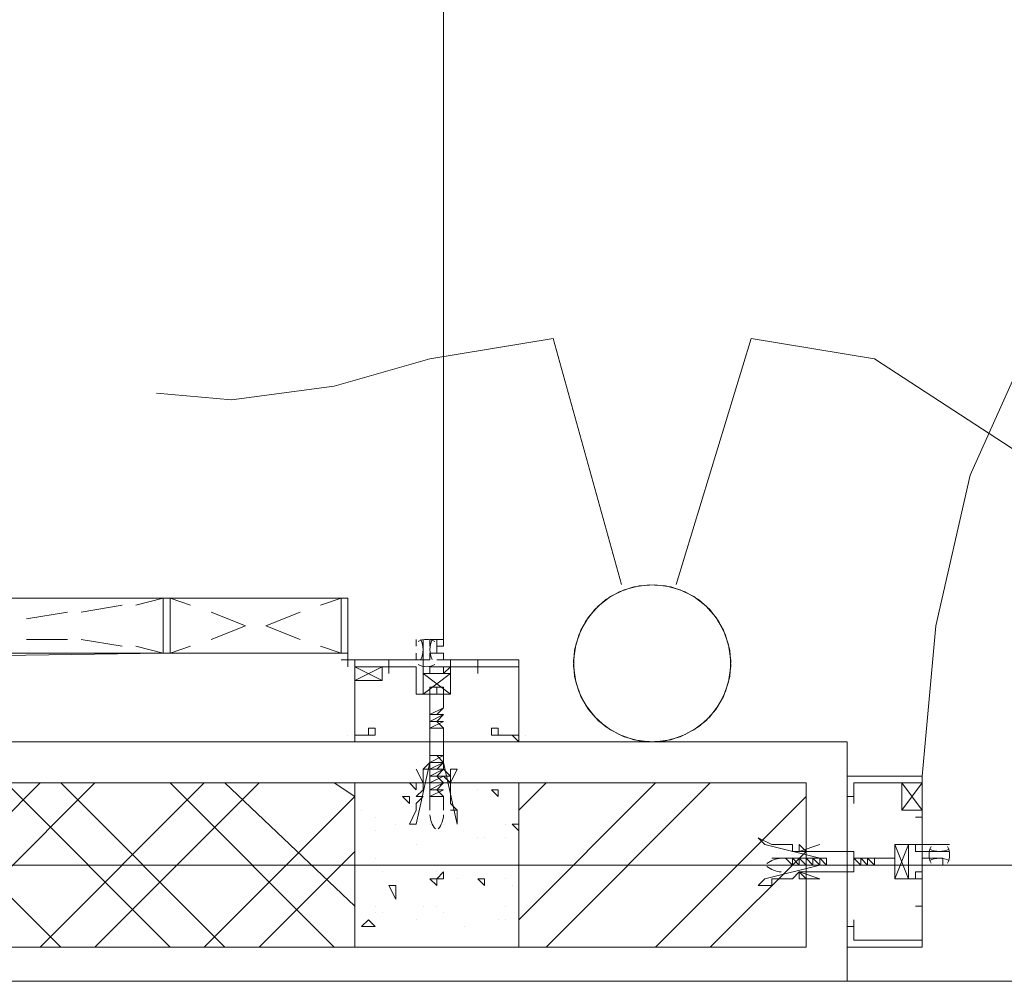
# Model space of a CAD drawing. Header units: millimetres. Extents: x 17 to 403, y 12 to 285.
# Tile 16 of 145: x 82 to 88, y 96 to 102. Entities that reach past the tile are written whole.
import ezdxf

# ---------------------------------------------------------------- set-up
doc = ezdxf.new("R2010")
doc.units = ezdxf.units.MM
doc.layers.add('LINE_000000', color=7, linetype='Continuous')

msp = doc.modelspace()

# ---------------------------------------------------------------- linework, layer by layer
at = {"layer": 'LINE_000000', "lineweight": 0}
for p, q in [((84.7937, 98.171), (84.7937, 103.9707)), ((82.8887, 98.3827), (83.058, 98.425)), ((83.2273, 98.3827), (83.1003, 98.425)), ((84.0317, 98.3827), (84.1587, 98.425)), ((82.2113, 98.298), (82.4653, 98.3403)), ((82.55, 98.3403), (82.804, 98.3827)), ((83.566, 98.2557), (83.3543, 98.3403)), ((83.693, 98.2557), (83.9047, 98.3403)), ((83.3543, 98.171), (83.566, 98.2557)), ((83.9047, 98.171), (83.693, 98.2557)), ((82.4653, 98.171), (82.2113, 98.171)), ((82.804, 98.1287), (82.55, 98.171)), ((84.6243, 98.1287), (84.6243, 98.171)), ((84.709, 98.171), (84.709, 98.171)), ((83.058, 98.0863), (82.8887, 98.1287)), ((83.1003, 98.0863), (83.2273, 98.1287)), ((84.1587, 98.0863), (84.0317, 98.1287)), ((84.201, 98.0863), (84.201, 98.0017)), ((84.6243, 98.044), (84.6243, 98.0863)), ((84.709, 98.044), (84.709, 98.0863)), ((84.1587, 98.044), (84.2433, 98.044)), ((84.201, 98.044), (84.201, 98.044)), ((84.201, 98.044), (84.201, 98.044)), ((84.455, 98.044), (84.455, 97.9593)), ((84.455, 98.044), (84.455, 97.9593)), ((85.0053, 98.044), (85.0053, 97.9593)), ((84.2433, 98.0017), (84.4127, 97.917)), ((84.4127, 98.0017), (84.2433, 97.917)), ((84.4127, 98.0017), (84.4973, 98.0017)), ((84.4127, 98.0017), (84.4973, 98.0017)), ((84.455, 98.0017), (84.455, 98.0017)), ((84.455, 98.0017), (84.455, 98.0017)), ((84.455, 98.0017), (84.455, 98.0017)), ((85.0053, 98.0017), (85.0053, 98.0017)), ((85.0053, 98.0017), (85.0053, 98.0017)), ((85.0053, 98.0017), (85.0053, 98.0017)), ((85.0477, 98.0017), (85.0053, 98.0017)), ((85.0477, 98.0017), (85.0477, 98.0017)), ((84.6667, 97.9593), (84.836, 97.8323)), ((84.6667, 97.8323), (84.836, 97.9593)), ((84.6667, 97.9593), (84.836, 97.8323)), ((84.6667, 97.8323), (84.836, 97.9593)), ((84.709, 97.7053), (84.7937, 97.7477)), ((84.7937, 97.7477), (84.7513, 97.7053)), ((84.709, 97.7053), (84.7937, 97.7053)), ((84.709, 97.663), (84.7937, 97.7053)), ((84.709, 97.663), (84.7937, 97.7053)), ((84.709, 97.7053), (84.709, 97.7053)), ((84.709, 97.663), (84.709, 97.7053)), ((84.709, 97.7053), (84.709, 97.7053)), ((84.709, 97.7053), (84.709, 97.7053)), ((84.709, 97.6207), (84.7937, 97.663)), ((84.709, 97.6207), (84.709, 97.663)), ((84.709, 97.663), (84.7937, 97.663)), ((84.709, 97.663), (84.709, 97.663)), ((84.709, 97.663), (84.709, 97.663)), ((84.709, 97.663), (84.709, 97.663)), ((84.709, 97.663), (84.709, 97.663)), ((84.709, 97.663), (84.709, 97.663)), ((84.7937, 97.7053), (84.7513, 97.663)), ((84.7513, 97.7053), (84.7937, 97.7053)), ((84.7937, 97.7053), (84.7513, 97.7053)), ((84.7513, 97.7053), (84.7937, 97.7053)), ((84.7937, 97.7053), (84.7513, 97.7053)), ((84.7513, 97.7053), (84.7937, 97.7053)), ((84.7513, 97.663), (84.7937, 97.6207)), ((84.7937, 97.663), (84.7513, 97.663)), ((84.7513, 97.663), (84.7937, 97.663)), ((84.7937, 97.663), (84.7513, 97.663)), ((84.7513, 97.663), (84.7937, 97.663)), ((84.709, 97.6207), (84.7937, 97.6207)), ((84.709, 97.6207), (84.7937, 97.6207)), ((84.709, 97.6207), (84.709, 97.6207)), ((84.709, 97.6207), (84.709, 97.6207)), ((84.709, 97.6207), (84.709, 97.6207)), ((84.709, 97.6207), (84.709, 97.6207)), ((84.7937, 97.6207), (84.7513, 97.6207)), ((84.7513, 97.6207), (84.7937, 97.6207)), ((84.7937, 97.6207), (84.7513, 97.6207)), ((84.7937, 97.6207), (84.7513, 97.6207)), ((84.7513, 97.6207), (84.7937, 97.6207)), ((84.7513, 97.6207), (84.7937, 97.6207)), ((87.2913, 97.536), (80.6027, 97.536)), ((84.201, 97.5783), (84.201, 97.5783)), ((84.2433, 97.5783), (84.2433, 97.5783)), ((84.2433, 97.5783), (84.2433, 97.536)), ((84.2857, 97.5783), (84.2857, 97.5783)), ((84.2857, 97.5783), (84.2857, 97.5783)), ((84.7513, 97.536), (84.7513, 97.536)), ((85.217, 97.5783), (85.217, 97.5783)), ((85.217, 97.5783), (85.217, 97.5783)), ((85.2593, 97.5783), (85.217, 97.5783)), ((85.217, 97.536), (85.217, 97.536)), ((85.217, 97.536), (85.217, 97.536)), ((85.2593, 97.536), (85.2593, 97.5783)), ((85.2593, 97.5783), (85.2593, 97.5783)), ((85.2593, 97.536), (85.2593, 97.536)), ((85.3017, 97.5783), (85.3017, 97.5783)), ((87.2913, 96.0543), (87.2913, 97.536)), ((84.709, 97.4513), (84.7513, 97.4513)), ((84.709, 97.409), (84.7937, 97.4513)), ((84.709, 97.409), (84.709, 97.4513)), ((84.709, 97.4513), (84.709, 97.4513)), ((84.709, 97.4513), (84.709, 97.4513)), ((84.7937, 97.4513), (84.7513, 97.4513)), ((84.7513, 97.4513), (84.7937, 97.409)), ((84.7937, 97.4513), (84.7937, 97.4513)), ((84.709, 97.3667), (84.7937, 97.409)), ((84.709, 97.409), (84.7937, 97.409)), ((84.709, 97.409), (84.7937, 97.409)), ((84.709, 97.3667), (84.709, 97.409)), ((84.709, 97.409), (84.709, 97.409)), ((84.709, 97.409), (84.709, 97.409)), ((84.709, 97.409), (84.709, 97.409)), ((84.709, 97.409), (84.709, 97.409)), ((84.709, 97.3667), (84.7937, 97.3667)), ((84.709, 97.3667), (84.709, 97.3667)), ((84.709, 97.3243), (84.7937, 97.3667)), ((84.709, 97.3667), (84.709, 97.3667)), ((84.709, 97.3243), (84.709, 97.3667)), ((84.709, 97.3667), (84.709, 97.3667)), ((84.709, 97.3667), (84.709, 97.3667)), ((84.709, 97.3243), (84.7937, 97.3667)), ((84.7937, 97.409), (84.7513, 97.3667)), ((84.7513, 97.409), (84.7937, 97.409)), ((84.7937, 97.409), (84.7513, 97.409)), ((84.7513, 97.409), (84.7937, 97.409)), ((84.7937, 97.409), (84.7513, 97.409)), ((84.7937, 97.3667), (84.7513, 97.3667)), ((84.7937, 97.3667), (84.7513, 97.3243)), ((84.7513, 97.3667), (84.7937, 97.3667)), ((84.7937, 97.3667), (84.7513, 97.3667)), ((84.7513, 97.3667), (84.7937, 97.3667)), ((84.7513, 97.3667), (84.7937, 97.3667)), ((84.709, 97.3243), (84.709, 97.3243)), ((84.709, 97.282), (84.7937, 97.3243)), ((84.709, 97.282), (84.709, 97.3243)), ((84.709, 97.3243), (84.709, 97.3243)), ((84.709, 97.3243), (84.709, 97.3243)), ((84.709, 97.3243), (84.7937, 97.3243)), ((84.709, 97.3243), (84.709, 97.3243)), ((84.7513, 97.3243), (84.7937, 97.3243)), ((84.7513, 97.3243), (84.7937, 97.282)), ((84.7937, 97.3243), (84.7513, 97.3243)), ((84.7513, 97.3243), (84.7937, 97.3243)), ((84.7937, 97.3243), (84.7513, 97.3243)), ((87.2913, 97.3243), (87.2913, 97.3243)), ((81.28, 96.266), (82.296, 97.282)), ((82.423, 96.266), (81.407, 97.282)), ((81.6187, 96.266), (82.6347, 97.282)), ((83.1003, 96.266), (82.0843, 97.282)), ((82.296, 96.266), (83.312, 97.282)), ((83.439, 96.266), (82.423, 97.282)), ((82.6347, 96.266), (83.6507, 97.282)), ((84.1163, 96.266), (83.1003, 97.282)), ((84.2433, 96.52), (83.439, 97.282)), ((84.2433, 97.1973), (84.1163, 97.282)), ((84.582, 97.282), (84.6243, 97.2397)), ((84.582, 97.282), (84.6243, 97.282)), ((84.6243, 97.282), (84.6243, 97.2397)), ((84.709, 97.282), (84.7937, 97.282)), ((84.709, 97.2397), (84.7937, 97.282)), ((84.709, 97.2397), (84.7937, 97.282)), ((84.709, 97.2397), (84.709, 97.282)), ((84.709, 97.282), (84.709, 97.282)), ((84.709, 97.282), (84.709, 97.282)), ((84.709, 97.282), (84.709, 97.282)), ((84.709, 97.282), (84.709, 97.282)), ((84.709, 97.2397), (84.7937, 97.2397)), ((84.709, 97.2397), (84.709, 97.2397)), ((84.709, 97.1973), (84.7937, 97.2397)), ((84.709, 97.1973), (84.709, 97.2397)), ((84.709, 97.2397), (84.709, 97.2397)), ((84.709, 97.2397), (84.709, 97.2397)), ((84.709, 97.2397), (84.709, 97.2397)), ((84.709, 97.2397), (84.709, 97.2397)), ((84.7937, 97.282), (84.7513, 97.2397)), ((84.7513, 97.282), (84.7937, 97.282)), ((84.7937, 97.282), (84.7513, 97.282)), ((84.7513, 97.282), (84.7937, 97.282)), ((84.7937, 97.282), (84.7513, 97.282)), ((84.7513, 97.282), (84.7513, 97.282)), ((84.7937, 97.2397), (84.7513, 97.2397)), ((84.7937, 97.2397), (84.7513, 97.2397)), ((84.7513, 97.2397), (84.7937, 97.1973)), ((84.7513, 97.2397), (84.7937, 97.2397)), ((84.7513, 97.2397), (84.7937, 97.2397)), ((84.7937, 97.2397), (84.7937, 97.2397)), ((85.0053, 97.2397), (85.0053, 97.2397)), ((85.09, 97.2397), (85.1323, 97.1973)), ((85.09, 97.2397), (85.1323, 97.2397)), ((85.1323, 97.2397), (85.1323, 97.1973)), ((85.2593, 96.4353), (86.106, 97.282)), ((85.2593, 97.1127), (85.4287, 97.282)), ((85.4287, 96.266), (86.4447, 97.282)), ((87.2913, 97.282), (87.2913, 97.282)), ((87.2913, 97.282), (87.2913, 97.282)), ((87.2913, 97.282), (87.2913, 97.282)), ((87.2913, 97.282), (87.2913, 97.282)), ((87.757, 97.282), (87.63, 97.1127)), ((87.757, 97.1127), (87.63, 97.282)), ((83.312, 96.266), (84.2433, 97.1973)), ((84.5397, 97.1973), (84.582, 97.155)), ((84.5397, 97.1973), (84.582, 97.1973)), ((84.582, 97.1973), (84.582, 97.155)), ((84.709, 97.1973), (84.7937, 97.1973)), ((84.709, 97.1973), (84.709, 97.1973)), ((84.709, 97.1973), (84.709, 97.1973)), ((84.709, 97.1973), (84.709, 97.1127)), ((84.7937, 97.1973), (84.7937, 97.1127)), ((85.1323, 97.1973), (85.1323, 97.1973)), ((86.106, 96.266), (87.0373, 97.1973)), ((84.2857, 97.1127), (84.2857, 97.1127)), ((87.757, 97.1127), (87.757, 97.028)), ((87.757, 97.1127), (87.757, 97.028)), ((84.3703, 97.0703), (84.3703, 97.0703)), ((87.757, 97.0703), (87.7147, 97.0703)), ((87.7147, 97.0703), (87.7147, 97.0703)), ((87.7147, 97.0703), (87.7147, 97.0703)), ((87.757, 97.0703), (87.7147, 97.0703)), ((87.757, 97.0703), (87.757, 97.0703)), ((87.757, 97.0703), (87.757, 97.0703)), ((87.757, 97.0703), (87.757, 97.0703)), ((84.4973, 97.028), (84.4973, 97.028)), ((84.709, 97.028), (84.709, 97.028)), ((84.7937, 97.028), (84.7937, 97.028)), ((85.1747, 97.028), (85.1747, 97.028)), ((85.217, 97.028), (85.2593, 96.9857)), ((85.217, 97.028), (85.2593, 97.028)), ((84.3703, 96.9857), (84.3703, 96.9857)), ((84.7513, 96.9857), (84.7513, 96.9857)), ((85.0053, 96.9433), (85.0053, 96.9433)), ((85.0477, 96.9433), (85.0477, 96.9433)), ((85.1747, 96.9433), (85.1747, 96.9433)), ((85.1747, 96.9433), (85.1747, 96.9433)), ((85.1747, 96.9433), (85.1747, 96.9433)), ((84.6243, 96.901), (84.6243, 96.901)), ((87.6723, 96.901), (87.5877, 96.6893)), ((87.5877, 96.901), (87.6723, 96.6893)), ((87.6723, 96.901), (87.5877, 96.6893)), ((87.5877, 96.901), (87.6723, 96.6893)), ((87.757, 96.901), (87.9263, 96.901)), ((83.6507, 96.266), (84.2433, 96.8587)), ((84.3703, 96.8163), (84.3703, 96.8163)), ((86.4447, 96.266), (87.0373, 96.8587)), ((86.9103, 96.8163), (86.8257, 96.8163)), ((86.9103, 96.8163), (86.9527, 96.774)), ((86.9103, 96.8163), (86.9527, 96.8163)), ((86.9527, 96.8163), (86.995, 96.774)), ((86.9527, 96.8163), (86.9527, 96.8163)), ((86.9527, 96.8163), (86.9527, 96.774)), ((86.9527, 96.8163), (86.9527, 96.8163)), ((86.9527, 96.8163), (86.9527, 96.8163)), ((86.9527, 96.8163), (86.9527, 96.8163)), ((86.9527, 96.8163), (86.9527, 96.8163)), ((86.9527, 96.8163), (86.995, 96.774)), ((86.9527, 96.8163), (86.995, 96.8163)), ((86.995, 96.8163), (87.0373, 96.774)), ((86.995, 96.8163), (86.995, 96.774)), ((86.995, 96.8163), (86.995, 96.8163)), ((86.995, 96.8163), (86.995, 96.8163)), ((86.995, 96.8163), (86.995, 96.8163)), ((86.995, 96.8163), (87.0373, 96.8163)), ((86.995, 96.8163), (86.995, 96.8163)), ((87.0373, 96.8163), (87.0373, 96.774)), ((87.0373, 96.8163), (87.0373, 96.8163)), ((87.0373, 96.8163), (87.0373, 96.8163)), ((87.0373, 96.8163), (87.0373, 96.8163)), ((87.0373, 96.8163), (87.0373, 96.8163)), ((87.0373, 96.8163), (87.0797, 96.774)), ((87.0373, 96.8163), (87.0797, 96.774)), ((87.0373, 96.8163), (87.0797, 96.8163)), ((87.0797, 96.8163), (87.122, 96.774)), ((87.0797, 96.8163), (87.0797, 96.774)), ((87.0797, 96.8163), (87.0797, 96.8163)), ((87.0797, 96.8163), (87.0797, 96.8163)), ((87.0797, 96.8163), (87.0797, 96.8163)), ((87.0797, 96.8163), (87.122, 96.8163)), ((87.0797, 96.8163), (87.0797, 96.8163)), ((87.122, 96.8163), (87.122, 96.774)), ((87.122, 96.8163), (87.122, 96.8163)), ((87.122, 96.8163), (87.1643, 96.774)), ((87.122, 96.8163), (87.122, 96.774)), ((87.122, 96.8163), (87.122, 96.8163)), ((87.122, 96.8163), (87.122, 96.8163)), ((87.122, 96.8163), (87.122, 96.8163)), ((87.122, 96.8163), (87.1643, 96.8163)), ((87.1643, 96.8163), (87.1643, 96.8163)), ((87.1643, 96.8163), (87.1643, 96.774)), ((87.1643, 96.8163), (87.1643, 96.8163)), ((87.1643, 96.8163), (87.1643, 96.8163)), ((87.1643, 96.8163), (87.1643, 96.8163)), ((87.1643, 96.8163), (87.1643, 96.8163)), ((87.3337, 96.8163), (87.376, 96.774)), ((87.3337, 96.8163), (87.3337, 96.774)), ((87.3337, 96.8163), (87.3337, 96.8163)), ((87.3337, 96.8163), (87.3337, 96.8163)), ((87.3337, 96.8163), (87.376, 96.8163)), ((87.376, 96.8163), (87.376, 96.774)), ((87.376, 96.8163), (87.376, 96.8163)), ((87.376, 96.8163), (87.376, 96.8163)), ((87.376, 96.8163), (87.4183, 96.774)), ((87.376, 96.8163), (87.4183, 96.774)), ((87.376, 96.8163), (87.376, 96.8163)), ((87.376, 96.8163), (87.376, 96.8163)), ((87.376, 96.8163), (87.376, 96.8163)), ((87.376, 96.8163), (87.4183, 96.8163)), ((87.4183, 96.8163), (87.4607, 96.774)), ((87.4183, 96.8163), (87.4183, 96.774)), ((87.4183, 96.8163), (87.4183, 96.8163)), ((87.4183, 96.8163), (87.4183, 96.8163)), ((87.4183, 96.8163), (87.4183, 96.8163)), ((87.4183, 96.8163), (87.4607, 96.8163)), ((87.4183, 96.8163), (87.4183, 96.8163)), ((87.4607, 96.8163), (87.4607, 96.774)), ((93.6837, 96.774), (76.2, 96.774)), ((84.4127, 96.774), (84.4127, 96.774)), ((86.9527, 96.774), (86.8257, 96.774)), ((86.995, 96.774), (86.9527, 96.774)), ((86.9527, 96.774), (86.9527, 96.774)), ((86.9527, 96.774), (86.9527, 96.774)), ((86.9527, 96.774), (86.9527, 96.774)), ((86.995, 96.774), (86.995, 96.774)), ((86.995, 96.774), (86.995, 96.774)), ((86.995, 96.774), (86.995, 96.774)), ((86.995, 96.774), (86.995, 96.774)), ((86.995, 96.774), (86.995, 96.774)), ((87.0373, 96.774), (86.995, 96.774)), ((87.0373, 96.774), (87.0373, 96.774)), ((87.0373, 96.774), (87.0373, 96.774)), ((87.0373, 96.774), (87.0373, 96.774)), ((87.0797, 96.774), (87.0373, 96.774)), ((87.122, 96.774), (87.0797, 96.774)), ((87.0797, 96.774), (87.0797, 96.774)), ((87.0797, 96.774), (87.0797, 96.774)), ((87.0797, 96.774), (87.0797, 96.774)), ((87.0797, 96.774), (87.0797, 96.774)), ((87.0797, 96.774), (87.0797, 96.774)), ((87.122, 96.774), (87.122, 96.774)), ((87.122, 96.774), (87.122, 96.774)), ((87.122, 96.774), (87.122, 96.774)), ((87.122, 96.774), (87.122, 96.774)), ((87.1643, 96.774), (87.122, 96.774)), ((87.1643, 96.774), (87.1643, 96.774)), ((87.1643, 96.774), (87.1643, 96.774)), ((87.1643, 96.774), (87.1643, 96.774)), ((87.1643, 96.774), (87.1643, 96.774)), ((87.2913, 96.774), (87.2913, 96.774)), ((87.3337, 96.774), (87.3337, 96.774)), ((87.3337, 96.774), (87.3337, 96.774)), ((87.3337, 96.774), (87.3337, 96.774)), ((87.3337, 96.774), (87.3337, 96.774)), ((87.376, 96.774), (87.3337, 96.774)), ((87.376, 96.774), (87.376, 96.774)), ((87.376, 96.774), (87.376, 96.774)), ((87.376, 96.774), (87.376, 96.774)), ((87.376, 96.774), (87.376, 96.774)), ((87.4183, 96.774), (87.376, 96.774)), ((87.4183, 96.774), (87.4183, 96.774)), ((87.4183, 96.774), (87.4183, 96.774)), ((87.4183, 96.774), (87.4183, 96.774)), ((87.4183, 96.774), (87.4183, 96.774)), ((87.4183, 96.774), (87.4183, 96.774)), ((87.4607, 96.774), (87.4183, 96.774)), ((87.4607, 96.774), (87.4607, 96.774)), ((87.4607, 96.774), (87.4607, 96.774)), ((84.4127, 96.7317), (84.4127, 96.7317)), ((84.709, 96.6893), (84.709, 96.6893)), ((84.7513, 96.6893), (84.7937, 96.7317)), ((84.7513, 96.7317), (84.7513, 96.7317)), ((84.7513, 96.6893), (84.7937, 96.6893)), ((84.7937, 96.7317), (84.7937, 96.6893)), ((84.8783, 96.6893), (84.8783, 96.6893)), ((85.0053, 96.6893), (85.0477, 96.647)), ((85.0053, 96.6893), (85.0477, 96.6893)), ((85.0477, 96.6893), (85.0477, 96.647)), ((85.1747, 96.6893), (85.1747, 96.6893)), ((84.455, 96.647), (84.4973, 96.5623)), ((84.455, 96.647), (84.4973, 96.647)), ((84.4973, 96.647), (84.4973, 96.5623)), ((85.217, 96.647), (85.217, 96.647)), ((87.757, 96.4777), (87.757, 96.5623)), ((84.3703, 96.52), (84.3703, 96.52)), ((84.6667, 96.52), (84.6667, 96.52)), ((84.7513, 96.52), (84.7513, 96.52)), ((85.1747, 96.52), (85.1747, 96.52)), ((87.7147, 96.52), (87.7147, 96.52)), ((87.7147, 96.52), (87.7147, 96.52)), ((87.757, 96.52), (87.7147, 96.52)), ((87.757, 96.52), (87.757, 96.52)), ((87.757, 96.52), (87.757, 96.52)), ((87.757, 96.52), (87.757, 96.52)), ((84.3703, 96.4777), (84.3703, 96.4777)), ((84.4127, 96.4777), (84.4127, 96.4777)), ((84.7937, 96.4777), (84.7937, 96.4777)), ((84.2857, 96.393), (84.328, 96.4353)), ((84.2857, 96.393), (84.3703, 96.393)), ((84.328, 96.4353), (84.3703, 96.393)), ((84.6243, 96.4353), (84.6243, 96.4353)), ((84.9207, 96.393), (84.9207, 96.393)), ((85.1323, 96.4353), (85.1323, 96.4353)), ((85.1747, 96.4353), (85.1747, 96.4353)), ((87.2913, 96.3083), (87.2913, 96.3083)), ((87.2913, 96.3083), (87.2913, 96.3083)), ((87.2913, 96.266), (87.2913, 96.266)), ((87.2913, 96.266), (87.2913, 96.266)), ((87.2913, 96.266), (87.2913, 96.266)), ((80.6027, 96.0543), (87.2913, 96.0543)), ((94.3187, 96.0543), (87.2913, 96.0543))]:
    msp.add_line(p, q, dxfattribs=at)
for points in [[(93.8107, 103.378), (92.837, 103.2933), (91.948, 103.0817), (91.059, 102.7007), (90.2547, 102.1927), (89.535, 101.6), (88.9, 100.8803), (88.4343, 100.0337), (88.0533, 99.187), (87.8417, 98.2557), (87.757, 97.3243)], [(85.8943, 98.5097), (85.471, 100.0337), (84.709, 99.9067)], [(86.233, 98.5097), (86.6987, 100.0337), (87.4607, 99.9067)], [(83.0157, 99.695), (83.4813, 99.6527), (84.1163, 99.7373), (84.709, 99.9067)], [(88.9, 98.8907), (88.3073, 99.3563), (87.4607, 99.9067)], [(80.2217, 98.044), (80.2217, 98.425), (83.058, 98.425), (83.058, 98.298)], [(84.201, 98.0863), (84.201, 98.425), (83.058, 98.425), (83.058, 98.298)], [(84.739, 98.1578), (84.7268, 98.1636), (84.7141, 98.1677), (84.701, 98.1702), (84.6878, 98.171), (84.6746, 98.1702), (84.6616, 98.1677), (84.6489, 98.1636), (84.6366, 98.1578)], [(84.6532, 98.0458), (84.6591, 98.0607), (84.6633, 98.0761), (84.6658, 98.0918), (84.6667, 98.1075), (84.6658, 98.1233), (84.6633, 98.1389), (84.6591, 98.1543), (84.6532, 98.1692)], [(84.7225, 98.1692), (84.7166, 98.1543), (84.7124, 98.1389), (84.7098, 98.1233), (84.709, 98.1075), (84.7098, 98.0918), (84.7124, 98.0761), (84.7166, 98.0607), (84.7225, 98.0458)], [(85.2593, 98.044), (84.836, 98.044), (84.836, 98.0017), (84.7937, 98.0017), (84.836, 98.0017), (84.836, 97.8323), (84.7513, 97.8323), (84.6667, 97.8323), (84.6667, 98.0017), (84.6667, 98.044), (84.2433, 98.044), (84.2433, 97.5783), (84.3703, 97.5783), (84.3703, 97.6207), (84.328, 97.6207), (84.328, 97.5783), (84.2433, 97.5783), (84.2433, 98.0017), (84.455, 98.0017)], [(85.0477, 98.0017), (85.2593, 98.0017), (85.2593, 97.5783), (85.1323, 97.5783), (85.1323, 97.6207), (85.09, 97.6207), (85.09, 97.5783), (85.1323, 97.5783), (85.2593, 97.5783), (85.2593, 98.044)], [(84.4973, 98.0017), (84.6243, 98.0017), (84.6243, 97.8323), (84.836, 97.8323), (84.836, 98.0017), (85.0053, 98.0017)], [(84.6366, 98.0149), (84.6489, 98.0091), (84.6616, 98.005), (84.6746, 98.0025), (84.6878, 98.0017), (84.701, 98.0025), (84.7141, 98.005), (84.7268, 98.0091), (84.739, 98.0149)], [(84.7937, 97.7477), (84.7937, 97.8323), (84.7937, 97.8747), (84.7513, 97.8747), (84.7513, 97.8323), (84.7513, 97.8747), (84.709, 97.8747), (84.709, 97.8323), (84.709, 97.7053)], [(87.757, 96.266), (87.757, 96.6893), (87.757, 96.7317), (87.7147, 96.7317), (87.7147, 96.6893), (87.5877, 96.6893), (87.5877, 96.774), (87.5877, 96.901), (87.7147, 96.901), (87.7147, 96.8587), (87.757, 96.8587), (87.757, 96.901), (87.757, 97.3243), (87.2913, 97.3243), (87.2913, 97.1973), (87.3337, 97.1973), (87.3337, 97.155), (87.3337, 97.1973), (87.3337, 97.282), (87.757, 97.282), (87.757, 97.1127)], [(84.7091, 97.0854), (84.7101, 97.0734), (84.7121, 97.0616), (84.7149, 97.05), (84.7187, 97.0387), (84.7234, 97.0278), (84.729, 97.0172), (84.7354, 97.0071), (84.7426, 96.9975)], [(84.7601, 96.9975), (84.7673, 97.0071), (84.7737, 97.0172), (84.7793, 97.0278), (84.7839, 97.0387), (84.7877, 97.05), (84.7906, 97.0616), (84.7925, 97.0734), (84.7935, 97.0854)], [(87.757, 97.0703), (87.757, 96.901), (87.5877, 96.901), (87.5877, 96.6893), (87.757, 96.6893), (87.757, 96.52)], [(87.8125, 96.8887), (87.8068, 96.8765), (87.8026, 96.8637), (87.8002, 96.8507), (87.7993, 96.8375), (87.8002, 96.8243), (87.8026, 96.8113), (87.8068, 96.7985), (87.8125, 96.7863)], [(87.8011, 96.8721), (87.8161, 96.8662), (87.8314, 96.862), (87.8471, 96.8595), (87.8628, 96.8587), (87.8786, 96.8595), (87.8942, 96.862), (87.9096, 96.8662), (87.9245, 96.8721)], [(87.9131, 96.7863), (87.9189, 96.7985), (87.923, 96.8113), (87.9255, 96.8243), (87.9263, 96.8375), (87.9255, 96.8507), (87.923, 96.8637), (87.9189, 96.8765), (87.9131, 96.8887)], [(86.883, 96.8162), (86.871, 96.8152), (86.8592, 96.8133), (86.8476, 96.8104), (86.8364, 96.8066), (86.8254, 96.8019), (86.8149, 96.7964), (86.8048, 96.79), (86.7952, 96.7827)], [(87.4607, 96.774), (87.5877, 96.774), (87.5877, 96.7317), (87.5877, 96.774), (87.5877, 96.8163), (87.5877, 96.8587), (87.5877, 96.8163), (87.4607, 96.8163)], [(87.9245, 96.8029), (87.9096, 96.8088), (87.8942, 96.813), (87.8786, 96.8155), (87.8628, 96.8164), (87.8471, 96.8155), (87.8314, 96.813), (87.8161, 96.8088), (87.8011, 96.8029)], [(86.7952, 96.7653), (86.8048, 96.758), (86.8149, 96.7516), (86.8254, 96.7461), (86.8364, 96.7414), (86.8476, 96.7376), (86.8592, 96.7347), (86.871, 96.7328), (86.883, 96.7318)], [(86.995, 96.6893), (87.122, 96.6893), (86.995, 96.7317)], [(87.757, 96.4777), (87.757, 96.3083), (87.3337, 96.3083), (87.3337, 96.393), (87.3337, 96.4353), (87.3337, 96.393), (87.2913, 96.393), (87.2913, 96.266), (87.757, 96.266)]]:
    msp.add_lwpolyline(points, dxfattribs=at)
for points in [[(86.5714, 98.0397), (86.5581, 98.1374), (86.5266, 98.2277), (86.4789, 98.3088), (86.417, 98.3788), (86.3429, 98.4357), (86.2587, 98.4777), (86.1664, 98.5029), (86.068, 98.5094), (85.9703, 98.4961), (85.8799, 98.4646), (85.7989, 98.4169), (85.7289, 98.355), (85.672, 98.2809), (85.63, 98.1967), (85.6048, 98.1044), (85.5983, 98.006), (85.6116, 97.9083), (85.6431, 97.8179), (85.6908, 97.7368), (85.7527, 97.6669), (85.8268, 97.61), (85.911, 97.568), (86.0033, 97.5428), (86.1017, 97.5363), (86.1994, 97.5496), (86.2897, 97.5811), (86.3708, 97.6288), (86.4408, 97.6907), (86.4977, 97.7648), (86.5397, 97.849), (86.5649, 97.9413), (86.5714, 98.0397)], [(85.5983, 98.0397), (85.6048, 97.9413), (85.63, 97.849), (85.672, 97.7648), (85.7289, 97.6907), (85.7989, 97.6288), (85.8799, 97.5811), (85.9703, 97.5496), (86.068, 97.5363), (86.1664, 97.5428), (86.2587, 97.568), (86.3429, 97.61), (86.417, 97.6669), (86.4789, 97.7368), (86.5266, 97.8179), (86.5581, 97.9083), (86.5714, 98.006), (86.5649, 98.1044), (86.5397, 98.1967), (86.4977, 98.2809), (86.4408, 98.355), (86.3708, 98.4169), (86.2897, 98.4646), (86.1994, 98.4961), (86.1017, 98.5094), (86.0033, 98.5029), (85.911, 98.4777), (85.8268, 98.4357), (85.7527, 98.3788), (85.6908, 98.3088), (85.6431, 98.2277), (85.6116, 98.1374), (85.5983, 98.0397)], [(83.058, 98.0863), (83.058, 98.425), (80.2217, 98.425), (80.2217, 98.044), (83.058, 98.0863)], [(83.058, 98.0863), (83.058, 98.425), (80.264, 98.425), (80.264, 98.0863), (83.058, 98.0863)], [(83.058, 98.0863), (83.058, 98.425), (84.201, 98.425), (84.201, 98.0863), (83.058, 98.0863)], [(83.1003, 98.0863), (83.1003, 98.425), (84.1587, 98.425), (84.1587, 98.0863), (83.1003, 98.0863)], [(84.201, 98.0863), (84.201, 98.425), (84.201, 98.0863)], [(84.709, 98.044), (84.6667, 98.044), (84.6667, 98.0017), (84.6667, 97.9593), (84.709, 97.9593), (84.709, 98.0017), (84.7937, 98.0017), (84.7937, 97.9593), (84.836, 98.0017), (84.7937, 98.0017), (84.836, 98.0017), (84.836, 98.044), (84.7513, 98.044), (84.7937, 98.044), (84.7937, 98.0863), (84.7513, 98.0863), (84.7513, 98.171), (84.7513, 98.1287), (84.7937, 98.1287), (84.7937, 98.171), (84.709, 98.171), (84.709, 98.1287), (84.709, 98.171), (84.7513, 98.171), (84.7513, 98.0863), (84.709, 98.0863), (84.709, 98.044)], [(84.6667, 98.044), (84.6667, 98.171), (84.6667, 98.044)], [(84.709, 98.044), (84.6667, 98.044), (84.6667, 98.0017), (84.6667, 97.9593), (84.709, 97.9593), (84.709, 98.0017), (84.7937, 98.0017), (84.7937, 97.9593), (84.836, 98.0017), (84.7937, 98.0017), (84.836, 98.0017), (84.836, 98.044), (84.7513, 98.044), (84.7937, 98.044), (84.7937, 98.0863), (84.7513, 98.0863), (84.7513, 98.171), (84.7513, 98.1287), (84.7937, 98.1287), (84.7937, 98.171), (84.709, 98.171), (84.709, 98.1287), (84.709, 98.171), (84.7513, 98.171), (84.7513, 98.0863), (84.709, 98.0863), (84.709, 98.044)], [(84.201, 98.044), (84.6243, 98.044), (84.201, 98.044)], [(84.4127, 98.0017), (84.2433, 98.0017), (84.2433, 97.917), (84.4127, 97.917), (84.4127, 98.0017)], [(84.6667, 97.8323), (84.6667, 97.9593), (84.836, 97.9593), (84.836, 97.8323), (84.6667, 97.8323)], [(84.6667, 97.8323), (84.6667, 97.9593), (84.836, 97.9593), (84.836, 97.8323), (84.6667, 97.8323)], [(84.709, 97.4513), (84.709, 97.409), (84.6243, 97.028), (84.582, 97.028), (84.6243, 97.1127), (84.6243, 97.155), (84.6667, 97.1973), (84.6243, 97.1973), (84.6667, 97.2397), (84.6667, 97.282), (84.6667, 97.3243), (84.6667, 97.3667), (84.709, 97.3667), (84.6667, 97.3667), (84.709, 97.409), (84.709, 97.6207), (84.7937, 97.6207), (84.7937, 97.409), (84.7937, 97.3667), (84.836, 97.3243), (84.7937, 97.3243), (84.836, 97.282), (84.836, 97.2397), (84.836, 97.1973), (84.836, 97.155), (84.8783, 97.1127), (84.836, 97.1127), (84.8783, 97.1127), (84.8783, 97.028), (84.7937, 97.409), (84.7937, 97.4513), (84.709, 97.4513)], [(84.2433, 97.536), (84.2433, 97.5783), (84.2433, 97.536)], [(85.2593, 97.536), (85.217, 97.5783), (85.2593, 97.536)], [(84.6667, 97.282), (84.6243, 97.3667), (84.6667, 97.282)], [(84.836, 97.282), (84.8783, 97.3667), (84.836, 97.3667), (84.836, 97.282)], [(87.2913, 97.282), (87.2913, 97.3243), (87.2913, 97.282)], [(87.2913, 97.3243), (87.2913, 97.282), (87.2913, 97.3243)], [(80.8567, 96.266), (80.8567, 97.282), (84.2433, 97.282), (84.2433, 96.266), (80.8567, 96.266)], [(85.2593, 96.266), (84.2433, 96.266), (84.2433, 97.282), (85.2593, 97.282), (85.2593, 96.266)], [(85.2593, 96.266), (85.2593, 97.282), (87.0373, 97.282), (87.0373, 96.266), (85.2593, 96.266)], [(87.757, 97.1127), (87.757, 97.282), (87.63, 97.282), (87.63, 97.1127), (87.757, 97.1127)], [(87.1643, 96.8163), (87.122, 96.8163), (86.7833, 96.901), (86.741, 96.9433), (86.8257, 96.901), (86.868, 96.901), (86.9103, 96.901), (86.868, 96.901), (86.9103, 96.901), (86.9527, 96.901), (86.9527, 96.8587), (86.995, 96.8587), (86.995, 96.901), (87.0373, 96.8587), (86.995, 96.8587), (87.0373, 96.8587), (87.0797, 96.8587), (87.122, 96.8587), (87.3337, 96.8587), (87.3337, 96.7317), (87.122, 96.7317), (87.0797, 96.7317), (87.0373, 96.7317), (86.995, 96.7317), (87.0373, 96.6893), (86.995, 96.6893), (86.995, 96.7317), (86.9527, 96.6893), (86.9103, 96.6893), (86.868, 96.6893), (86.9103, 96.6893), (86.868, 96.6893), (86.8257, 96.6893), (86.8257, 96.647), (86.741, 96.647), (86.7833, 96.6893), (87.122, 96.774), (87.1643, 96.774), (87.1643, 96.8163)], [(86.995, 96.8587), (87.122, 96.901), (86.995, 96.8587)], [(87.5877, 96.901), (87.6723, 96.901), (87.6723, 96.6893), (87.5877, 96.6893), (87.5877, 96.901)], [(87.5877, 96.901), (87.6723, 96.901), (87.6723, 96.6893), (87.5877, 96.6893), (87.5877, 96.901)], [(87.757, 96.8163), (87.757, 96.901), (87.757, 96.8587), (87.7147, 96.8587), (87.757, 96.8587), (87.757, 96.7317), (87.7147, 96.7317), (87.757, 96.7317), (87.757, 96.6893), (87.757, 96.774), (87.7993, 96.774), (87.884, 96.774), (87.884, 96.8163), (87.7993, 96.8163), (87.757, 96.8163)], [(87.757, 96.8163), (87.757, 96.901), (87.757, 96.8587), (87.7147, 96.8587), (87.757, 96.8587), (87.757, 96.7317), (87.7147, 96.7317), (87.757, 96.7317), (87.757, 96.6893), (87.757, 96.774), (87.7993, 96.774), (87.884, 96.774), (87.884, 96.8163), (87.7993, 96.8163), (87.757, 96.8163)], [(87.757, 96.8587), (87.9263, 96.8587), (87.757, 96.8587)], [(84.709, 96.6893), (84.7513, 96.647), (84.7513, 96.6893), (84.709, 96.6893)], [(87.2913, 96.266), (87.2913, 96.3083), (87.2913, 96.266)], [(87.2913, 96.3083), (87.2913, 96.266), (87.2913, 96.3083)]]:
    msp.add_lwpolyline(points, close=True, dxfattribs=at)

doc.saveas('drawing.dxf')
